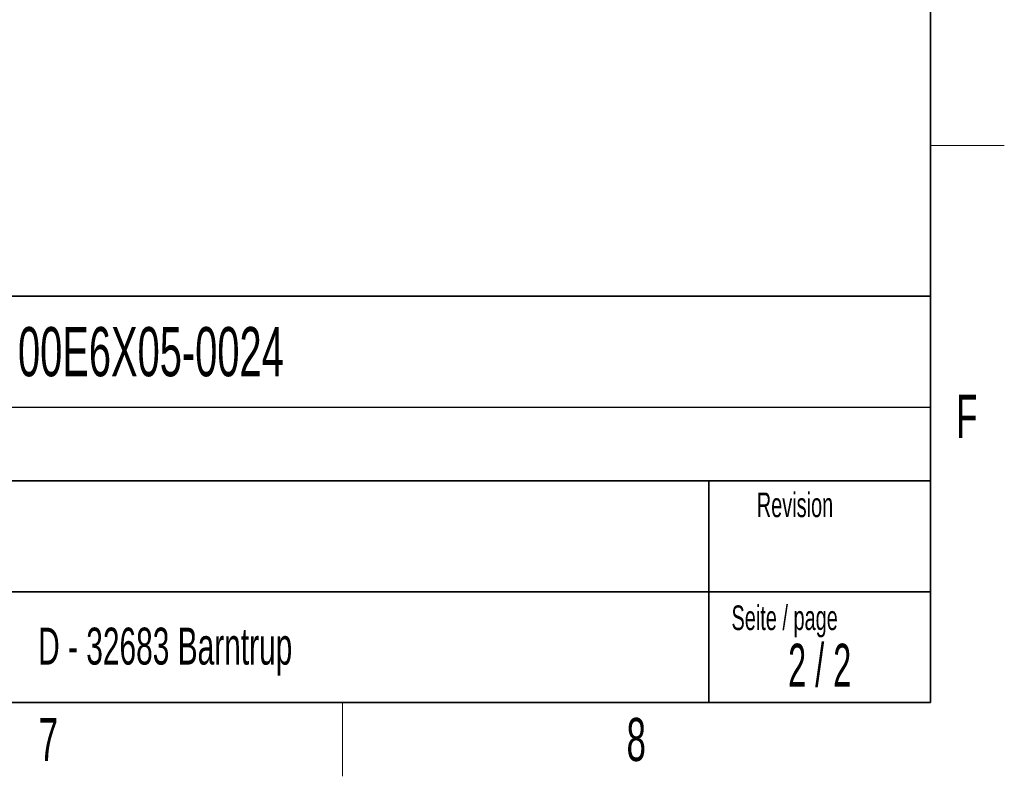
# Paper-space layout 'Blatt2' of a CAD drawing. Header units: millimetres. Extents: x 5 to 418, y 2 to 292.
# Tile 13 of 29: x 334 to 414, y 6 to 67. Entities that reach past the tile are written whole.
import ezdxf

# ---------------------------------------------------------------- set-up
doc = ezdxf.new("R2010")
doc.units = ezdxf.units.MM
doc.layers.add('SLD-0', color=7, linetype='Continuous')
doc.styles.add('SLDTEXTSTYLE0', font='TXT', dxfattribs={"width": 0.605})
doc.styles.add('SLDTEXTSTYLE1', font='TXT', dxfattribs={"width": 0.563})

psp = doc.layouts.new('Blatt2')

# ---------------------------------------------------------------- linework, layer by layer
at = {"layer": 'SLD-0', "lineweight": 35}
for p, q in [((408, 12), (408, 282.5)), ((318, 45), (408, 45)), ((408, 45), (408, 12)), ((408, 30), (318, 30)), ((390, 12), (390, 30)), ((318, 21), (390, 21)), ((390, 21), (408, 21)), ((26, 12), (408, 12)), ((408, 12), (318, 12))]:
    psp.add_line(p, q, dxfattribs=at)
at = {"layer": 'SLD-0', "lineweight": 18}
for p, q in [((408, 57.25), (414, 57.25)), ((360.25, 6), (360.25, 12))]:
    psp.add_line(p, q, dxfattribs=at)
at = {"layer": 'SLD-0'}
psp.add_line((318, 36), (408, 36), dxfattribs=at)

# ---------------------------------------------------------------- texts
for s, insert, char_height, attachment_point, style in [('Basisgerät mit Zubehör', (289.5083, 58.4918), 5, 1, 'SLDTEXTSTYLE0'), ('basic device with accessories', (290.8208, 52.0233), 3.5, 1, 'SLDTEXTSTYLE0'), ('00E6X05-0024', (333.8827, 42.5045), 4, 1, 'SLDTEXTSTYLE0'), ('F', (410.9536, 37.0011), 3.5, 2, 'SLDTEXTSTYLE0'), ('Revision', (393.8965, 29.0591), 2, 1, 'SLDTEXTSTYLE0'), ('Material-Nr. /', (318.6798, 27.8878), 2, 1, 'SLDTEXTSTYLE0'), ('Seite / page', (391.8391, 19.8831), 2, 1, 'SLDTEXTSTYLE0'), ('D - 32683 Barntrup', (335.5202, 18.0787), 3, 1, 'SLDTEXTSTYLE0'), ('2 / 2', (399.0028, 16.7707), 3.5, 2, 'SLDTEXTSTYLE1'), ('7', (336.3527, 10.743), 3.5, 2, 'SLDTEXTSTYLE0'), ('8', (384.1027, 10.743), 3.5, 2, 'SLDTEXTSTYLE0')]:
    psp.add_mtext(s, dxfattribs=dict(at, insert=insert, char_height=char_height, attachment_point=attachment_point, style=style))

doc.saveas('drawing.dxf')
